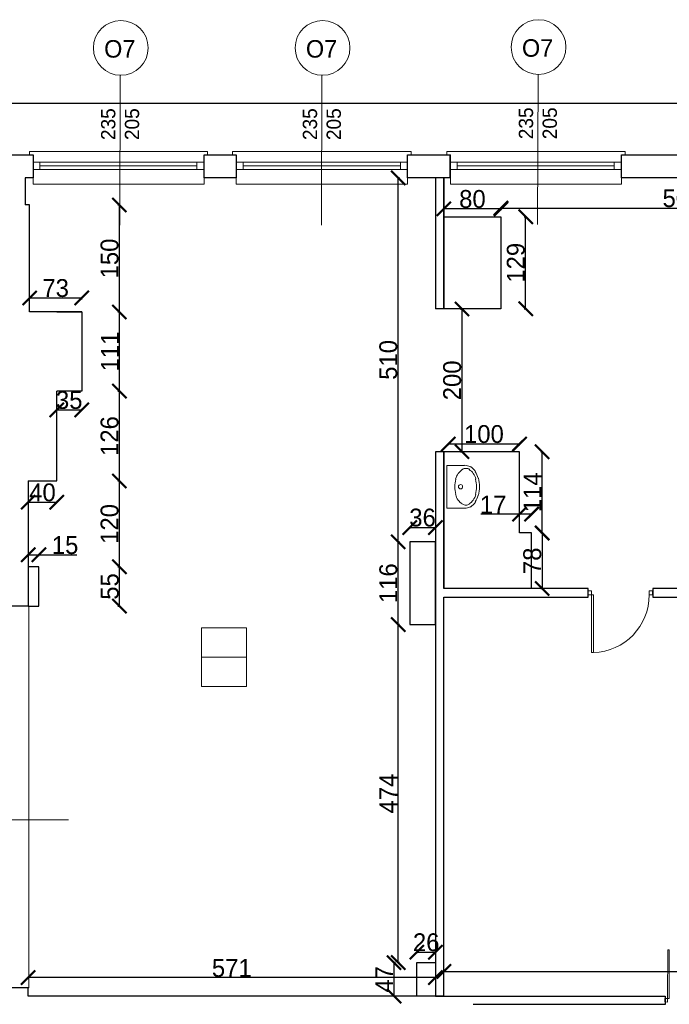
# Model space of a CAD drawing. Header units: centimetres. Extents: x -17621 to 77377, y -18613 to 66.
# Tile 138 of 173: x 43630 to 44540, y -16355 to -14974. Entities that reach past the tile are written whole.
import ezdxf

# ---------------------------------------------------------------- set-up
doc = ezdxf.new("R2010")
doc.units = ezdxf.units.CM
doc.layers.add('0-wymiarowanie rys.CAD', color=5, linetype='Continuous', lineweight=0, true_color=0x0000ff)
for name, color, linetype, lineweight in [('a_drzwi i okna', 2, 'Continuous', 0), ('a_inwentaryzacja', 141, 'Continuous', 0), ('a_wymiarowanie', 211, 'Continuous', 0), ('drzwi', 2, 'Continuous', 0), ('pomieszczenia', 191, 'Continuous', 5)]:
    doc.layers.add(name, color=color, linetype=linetype, lineweight=lineweight)
for name, color, linetype in [('PDF4_A220 ŚCIANY WEWNĘTRZNE', 7, 'Continuous'), ('PDF4_A310 STOLARKA ZEWNĘTRZNA', 7, 'Continuous'), ('PDF4_A720 MEBLE', 7, 'Continuous')]:
    doc.layers.add(name, color=color, linetype=linetype)
doc.styles.add('PDF Century Gothic', font='GOTHIC.TTF')
doc.dimstyles.new('ISO-25', dxfattribs={"dimtxt": 25, "dimasz": 20, "dimexe": 0.6, "dimexo": 0.375, "dimtad": 1, "dimdec": 0, "dimtxsty": 'PDF Century Gothic', "dimblk": 'ARCHTICK', "dimcen": 2.5, "dimadec": 1, "dimazin": 0, "dimtfac": 1, "dimtdec": 0, "dimtmove": 0, "dimatfit": 3, "dimldrblk": 'ARCHTICK', "dimfxl": 2, "dimfxlon": 1, "dimarcsym": 0})

# ---------------------------------------------------------------- blocks, each defined once
blk = doc.blocks.new('_ArchTick')
at = {"color": 0, "linetype": 'ByBlock', "const_width": 0.15}
blk.add_lwpolyline([(-0.5, -0.5), (0.5, 0.5)], dxfattribs=at)
blk = doc.blocks.new('*D928')
at = {"layer": 'a_wymiarowanie', "color": 0, "linetype": 'Continuous', "lineweight": -2, "transparency": 16777216}
for p, q in [((43642.1, -16319.4), (43642.1, -16316.8)), ((44212.8, -16317.4), (43642.1, -16317.4)), ((44212.8, -16319.4), (44212.8, -16316.8))]:
    blk.add_line(p, q, dxfattribs=at)
at = {"layer": 'Defpoints', "color": 0, "linetype": 'Continuous', "transparency": 16777216}
for p in [(43642.1, -16317.4), (43642.1, -16343.4), (44212.8, -16343.4)]:
    blk.add_point(p, dxfattribs=at)
at = {"layer": 'a_wymiarowanie', "color": 0, "linetype": 'Continuous', "lineweight": -2, "transparency": 16777216, "xscale": 20, "yscale": 20, "zscale": 20, "rotation": 180}
blk.add_blockref('_ArchTick', (43642.1, -16317.4), dxfattribs=at)
at = {"layer": 'a_wymiarowanie', "color": 0, "linetype": 'Continuous', "lineweight": -2, "transparency": 16777216, "xscale": 20, "yscale": 20, "zscale": 20}
blk.add_blockref('_ArchTick', (44212.8, -16317.4), dxfattribs=at)
at = {"layer": 'a_wymiarowanie', "color": 0, "linetype": 'Continuous', "lineweight": 0, "transparency": 16777216, "insert": (43927.4, -16304), "char_height": 25, "attachment_point": 5, "style": 'PDF Century Gothic'}
blk.add_mtext('571', dxfattribs=at)
blk = doc.blocks.new('*D929')
at = {"layer": 'a_wymiarowanie', "color": 0, "linetype": 'Continuous', "lineweight": -2, "transparency": 16777216}
for p, q in [((44156.7, -16296.4), (44154.1, -16296.4)), ((44154.7, -16343.4), (44154.7, -16296.4)), ((44156.7, -16343.4), (44154.1, -16343.4))]:
    blk.add_line(p, q, dxfattribs=at)
at = {"layer": 'Defpoints', "color": 0, "linetype": 'Continuous', "transparency": 16777216}
for p in [(44154.7, -16296.4), (44186.8, -16296.4), (44186.8, -16343.4)]:
    blk.add_point(p, dxfattribs=at)
at = {"layer": 'a_wymiarowanie', "color": 0, "linetype": 'Continuous', "lineweight": -2, "transparency": 16777216, "xscale": 20, "yscale": 20, "zscale": 20}
for p, rotation in [((44154.7, -16296.4), 90), ((44154.7, -16343.4), 270)]:
    blk.add_blockref('_ArchTick', p, dxfattribs=dict(at, rotation=rotation))
at = {"layer": 'a_wymiarowanie', "color": 0, "linetype": 'Continuous', "lineweight": 0, "transparency": 16777216, "insert": (44140.9, -16319.9), "char_height": 25, "attachment_point": 5, "rotation": 90, "style": 'PDF Century Gothic'}
blk.add_mtext('47', dxfattribs=at)
blk = doc.blocks.new('*D930')
at = {"layer": 'a_wymiarowanie', "color": 0, "linetype": 'Continuous', "lineweight": -2, "transparency": 16777216}
for p, q in [((44162.6, -15822.4), (44160, -15822.4)), ((44160.6, -16296.4), (44160.6, -15822.4)), ((44162.6, -16296.4), (44160, -16296.4))]:
    blk.add_line(p, q, dxfattribs=at)
at = {"layer": 'Defpoints', "color": 0, "linetype": 'Continuous', "transparency": 16777216}
for p in [(44160.6, -15822.4), (44176.7, -15822.4), (44186.8, -16296.4)]:
    blk.add_point(p, dxfattribs=at)
at = {"layer": 'a_wymiarowanie', "color": 0, "linetype": 'Continuous', "lineweight": -2, "transparency": 16777216, "xscale": 20, "yscale": 20, "zscale": 20}
for p, rotation in [((44160.6, -15822.4), 90), ((44160.6, -16296.4), 270)]:
    blk.add_blockref('_ArchTick', p, dxfattribs=dict(at, rotation=rotation))
at = {"layer": 'a_wymiarowanie', "color": 0, "linetype": 'Continuous', "lineweight": 0, "transparency": 16777216, "insert": (44146.8, -16059.4), "char_height": 25, "attachment_point": 5, "rotation": 90, "style": 'PDF Century Gothic'}
blk.add_mtext('474', dxfattribs=at)
blk = doc.blocks.new('*D931')
at = {"layer": 'a_wymiarowanie', "color": 0, "linetype": 'Continuous', "lineweight": -2, "transparency": 16777216}
for p, q in [((44162.6, -15706.4), (44160, -15706.4)), ((44160.6, -15822.4), (44160.6, -15706.4)), ((44162.6, -15822.4), (44160, -15822.4))]:
    blk.add_line(p, q, dxfattribs=at)
at = {"layer": 'Defpoints', "color": 0, "linetype": 'Continuous', "transparency": 16777216}
for p in [(44160.6, -15706.4), (44176.7, -15706.4), (44176.7, -15822.4)]:
    blk.add_point(p, dxfattribs=at)
at = {"layer": 'a_wymiarowanie', "color": 0, "linetype": 'Continuous', "lineweight": -2, "transparency": 16777216, "xscale": 20, "yscale": 20, "zscale": 20}
for p, rotation in [((44160.6, -15706.4), 90), ((44160.6, -15822.4), 270)]:
    blk.add_blockref('_ArchTick', p, dxfattribs=dict(at, rotation=rotation))
at = {"layer": 'a_wymiarowanie', "color": 0, "linetype": 'Continuous', "lineweight": 0, "transparency": 16777216, "insert": (44146.8, -15764.4), "char_height": 25, "attachment_point": 5, "rotation": 90, "style": 'PDF Century Gothic'}
blk.add_mtext('116', dxfattribs=at)
blk = doc.blocks.new('*D932')
at = {"layer": 'a_wymiarowanie', "color": 0, "linetype": 'Continuous', "lineweight": -2, "transparency": 16777216}
for p, q in [((44162.6, -15196.2), (44160, -15196.2)), ((44160.6, -15706.4), (44160.6, -15196.2)), ((44162.6, -15706.4), (44160, -15706.4))]:
    blk.add_line(p, q, dxfattribs=at)
at = {"layer": 'Defpoints', "color": 0, "linetype": 'Continuous', "transparency": 16777216}
for p in [(44160.6, -15196.2), (44183.3, -15196.2), (44176.7, -15706.4)]:
    blk.add_point(p, dxfattribs=at)
at = {"layer": 'a_wymiarowanie', "color": 0, "linetype": 'Continuous', "lineweight": -2, "transparency": 16777216, "xscale": 20, "yscale": 20, "zscale": 20}
for p, rotation in [((44160.6, -15196.2), 90), ((44160.6, -15706.4), 270)]:
    blk.add_blockref('_ArchTick', p, dxfattribs=dict(at, rotation=rotation))
at = {"layer": 'a_wymiarowanie', "color": 0, "linetype": 'Continuous', "lineweight": 0, "transparency": 16777216, "insert": (44146.8, -15451.3), "char_height": 25, "attachment_point": 5, "rotation": 90, "style": 'PDF Century Gothic'}
blk.add_mtext('510', dxfattribs=at)
blk = doc.blocks.new('*D933')
at = {"layer": 'a_wymiarowanie', "color": 0, "linetype": 'Continuous', "lineweight": -2, "transparency": 16777216}
for p, q in [((43767.9, -15741.5), (43770.5, -15741.5)), ((43769.9, -15796.5), (43769.9, -15741.5)), ((43767.9, -15796.5), (43770.5, -15796.5))]:
    blk.add_line(p, q, dxfattribs=at)
at = {"layer": 'Defpoints', "color": 0, "linetype": 'Continuous', "transparency": 16777216}
for p in [(43657.1, -15741.5), (43769.9, -15741.5), (43657.1, -15796.5)]:
    blk.add_point(p, dxfattribs=at)
at = {"layer": 'a_wymiarowanie', "color": 0, "linetype": 'Continuous', "lineweight": -2, "transparency": 16777216, "xscale": 20, "yscale": 20, "zscale": 20}
for p, rotation in [((43769.9, -15741.5), 90), ((43769.9, -15796.5), 270)]:
    blk.add_blockref('_ArchTick', p, dxfattribs=dict(at, rotation=rotation))
at = {"layer": 'a_wymiarowanie', "color": 0, "linetype": 'Continuous', "lineweight": 0, "transparency": 16777216, "insert": (43756.5, -15769), "char_height": 25, "attachment_point": 5, "rotation": 90, "style": 'PDF Century Gothic'}
blk.add_mtext('55', dxfattribs=at)
blk = doc.blocks.new('*D934')
at = {"layer": 'a_wymiarowanie', "color": 0, "linetype": 'Continuous', "lineweight": -2, "transparency": 16777216}
for p, q in [((43767.9, -15621.1), (43770.5, -15621.1)), ((43769.9, -15741.5), (43769.9, -15621.1)), ((43767.9, -15741.5), (43770.5, -15741.5))]:
    blk.add_line(p, q, dxfattribs=at)
at = {"layer": 'Defpoints', "color": 0, "linetype": 'Continuous', "transparency": 16777216}
for p in [(43642.1, -15621.1), (43769.9, -15621.1), (43657.1, -15741.5)]:
    blk.add_point(p, dxfattribs=at)
at = {"layer": 'a_wymiarowanie', "color": 0, "linetype": 'Continuous', "lineweight": -2, "transparency": 16777216, "xscale": 20, "yscale": 20, "zscale": 20}
for p, rotation in [((43769.9, -15621.1), 90), ((43769.9, -15741.5), 270)]:
    blk.add_blockref('_ArchTick', p, dxfattribs=dict(at, rotation=rotation))
at = {"layer": 'a_wymiarowanie', "color": 0, "linetype": 'Continuous', "lineweight": 0, "transparency": 16777216, "insert": (43756.2, -15681.3), "char_height": 25, "attachment_point": 5, "rotation": 90, "style": 'PDF Century Gothic'}
blk.add_mtext('120', dxfattribs=at)
blk = doc.blocks.new('*D935')
at = {"layer": 'a_wymiarowanie', "color": 0, "linetype": 'Continuous', "lineweight": -2, "transparency": 16777216}
for p, q in [((43767.9, -15495.1), (43770.5, -15495.1)), ((43769.9, -15621.1), (43769.9, -15495.1)), ((43767.9, -15621.1), (43770.5, -15621.1))]:
    blk.add_line(p, q, dxfattribs=at)
at = {"layer": 'Defpoints', "color": 0, "linetype": 'Continuous', "transparency": 16777216}
for p in [(43682.1, -15495.1), (43769.9, -15495.1), (43642.1, -15621.1)]:
    blk.add_point(p, dxfattribs=at)
at = {"layer": 'a_wymiarowanie', "color": 0, "linetype": 'Continuous', "lineweight": -2, "transparency": 16777216, "xscale": 20, "yscale": 20, "zscale": 20}
for p, rotation in [((43769.9, -15495.1), 90), ((43769.9, -15621.1), 270)]:
    blk.add_blockref('_ArchTick', p, dxfattribs=dict(at, rotation=rotation))
at = {"layer": 'a_wymiarowanie', "color": 0, "linetype": 'Continuous', "lineweight": 0, "transparency": 16777216, "insert": (43756.2, -15558.1), "char_height": 25, "attachment_point": 5, "rotation": 90, "style": 'PDF Century Gothic'}
blk.add_mtext('126', dxfattribs=at)
blk = doc.blocks.new('*D936')
at = {"layer": 'a_wymiarowanie', "color": 0, "linetype": 'Continuous', "lineweight": -2, "transparency": 16777216}
for p, q in [((43767.9, -15384.1), (43770.5, -15384.1)), ((43769.9, -15495.1), (43769.9, -15384.1)), ((43767.9, -15495.1), (43770.5, -15495.1))]:
    blk.add_line(p, q, dxfattribs=at)
at = {"layer": 'Defpoints', "color": 0, "linetype": 'Continuous', "transparency": 16777216}
for p in [(43717.1, -15384.1), (43769.9, -15384.1), (43682.1, -15495.1)]:
    blk.add_point(p, dxfattribs=at)
at = {"layer": 'a_wymiarowanie', "color": 0, "linetype": 'Continuous', "lineweight": -2, "transparency": 16777216, "xscale": 20, "yscale": 20, "zscale": 20}
for p, rotation in [((43769.9, -15384.1), 90), ((43769.9, -15495.1), 270)]:
    blk.add_blockref('_ArchTick', p, dxfattribs=dict(at, rotation=rotation))
at = {"layer": 'a_wymiarowanie', "color": 0, "linetype": 'Continuous', "lineweight": 0, "transparency": 16777216, "insert": (43756.8, -15439.6), "char_height": 25, "attachment_point": 5, "rotation": 90, "style": 'PDF Century Gothic'}
blk.add_mtext('111', dxfattribs=at)
blk = doc.blocks.new('*D937')
at = {"layer": 'a_wymiarowanie', "color": 0, "linetype": 'Continuous', "lineweight": -2, "transparency": 16777216}
for p, q in [((43767.9, -15234.1), (43770.5, -15234.1)), ((43769.9, -15384.1), (43769.9, -15234.1)), ((43767.9, -15384.1), (43770.5, -15384.1))]:
    blk.add_line(p, q, dxfattribs=at)
at = {"layer": 'Defpoints', "color": 0, "linetype": 'Continuous', "transparency": 16777216}
for p in [(43644.1, -15234.1), (43769.9, -15234.1), (43717.1, -15384.1)]:
    blk.add_point(p, dxfattribs=at)
at = {"layer": 'a_wymiarowanie', "color": 0, "linetype": 'Continuous', "lineweight": -2, "transparency": 16777216, "xscale": 20, "yscale": 20, "zscale": 20}
for p, rotation in [((43769.9, -15234.1), 90), ((43769.9, -15384.1), 270)]:
    blk.add_blockref('_ArchTick', p, dxfattribs=dict(at, rotation=rotation))
at = {"layer": 'a_wymiarowanie', "color": 0, "linetype": 'Continuous', "lineweight": 0, "transparency": 16777216, "insert": (43756.2, -15309.1), "char_height": 25, "attachment_point": 5, "rotation": 90, "style": 'PDF Century Gothic'}
blk.add_mtext('150', dxfattribs=at)
blk = doc.blocks.new('*D938')
at = {"layer": 'a_wymiarowanie', "color": 0, "linetype": 'Continuous', "lineweight": -2, "transparency": 16777216}
for p, q in [((43642.1, -15726.5), (43642.1, -15723.9)), ((43657.1, -15726.5), (43657.1, -15723.9)), ((43642.1, -15724.5), (43657.1, -15724.5)), ((43657.1, -15724.5), (43710.4, -15724.5))]:
    blk.add_line(p, q, dxfattribs=at)
at = {"layer": 'Defpoints', "color": 0, "linetype": 'Continuous', "transparency": 16777216}
for p in [(43657.1, -15724.5), (43642.1, -15741.5), (43657.1, -15741.5)]:
    blk.add_point(p, dxfattribs=at)
at = {"layer": 'a_wymiarowanie', "color": 0, "linetype": 'Continuous', "lineweight": -2, "transparency": 16777216, "xscale": 20, "yscale": 20, "zscale": 20, "rotation": 180}
blk.add_blockref('_ArchTick', (43642.1, -15724.5), dxfattribs=at)
at = {"layer": 'a_wymiarowanie', "color": 0, "linetype": 'Continuous', "lineweight": -2, "transparency": 16777216, "xscale": 20, "yscale": 20, "zscale": 20}
blk.add_blockref('_ArchTick', (43657.1, -15724.5), dxfattribs=at)
at = {"layer": 'a_wymiarowanie', "color": 0, "linetype": 'Continuous', "lineweight": 0, "transparency": 16777216, "insert": (43693.8, -15711.1), "char_height": 25, "attachment_point": 5, "style": 'PDF Century Gothic'}
blk.add_mtext('15', dxfattribs=at)
blk = doc.blocks.new('*D939')
at = {"layer": 'a_wymiarowanie', "color": 0, "linetype": 'Continuous', "lineweight": -2, "transparency": 16777216}
for p, q in [((43642.1, -15648.9), (43642.1, -15651.5)), ((43642.1, -15650.9), (43682.1, -15650.9)), ((43682.1, -15648.9), (43682.1, -15651.5))]:
    blk.add_line(p, q, dxfattribs=at)
at = {"layer": 'Defpoints', "color": 0, "linetype": 'Continuous', "transparency": 16777216}
for p in [(43642.1, -15621.1), (43682.1, -15621.1), (43682.1, -15650.9)]:
    blk.add_point(p, dxfattribs=at)
at = {"layer": 'a_wymiarowanie', "color": 0, "linetype": 'Continuous', "lineweight": -2, "transparency": 16777216, "xscale": 20, "yscale": 20, "zscale": 20, "rotation": 180}
blk.add_blockref('_ArchTick', (43642.1, -15650.9), dxfattribs=at)
at = {"layer": 'a_wymiarowanie', "color": 0, "linetype": 'Continuous', "lineweight": -2, "transparency": 16777216, "xscale": 20, "yscale": 20, "zscale": 20}
blk.add_blockref('_ArchTick', (43682.1, -15650.9), dxfattribs=at)
at = {"layer": 'a_wymiarowanie', "color": 0, "linetype": 'Continuous', "lineweight": 0, "transparency": 16777216, "insert": (43662.1, -15637.2), "char_height": 25, "attachment_point": 5, "style": 'PDF Century Gothic'}
blk.add_mtext('40', dxfattribs=at)
blk = doc.blocks.new('*D940')
at = {"layer": 'a_wymiarowanie', "color": 0, "linetype": 'Continuous', "lineweight": -2, "transparency": 16777216}
for p, q in [((43682.1, -15519.5), (43682.1, -15522.1)), ((43682.1, -15521.5), (43717.1, -15521.5)), ((43717.1, -15519.5), (43717.1, -15522.1))]:
    blk.add_line(p, q, dxfattribs=at)
at = {"layer": 'Defpoints', "color": 0, "linetype": 'Continuous', "transparency": 16777216}
for p in [(43682.1, -15495.1), (43717.1, -15495.1), (43717.1, -15521.5)]:
    blk.add_point(p, dxfattribs=at)
at = {"layer": 'a_wymiarowanie', "color": 0, "linetype": 'Continuous', "lineweight": -2, "transparency": 16777216, "xscale": 20, "yscale": 20, "zscale": 20, "rotation": 180}
blk.add_blockref('_ArchTick', (43682.1, -15521.5), dxfattribs=at)
at = {"layer": 'a_wymiarowanie', "color": 0, "linetype": 'Continuous', "lineweight": -2, "transparency": 16777216, "xscale": 20, "yscale": 20, "zscale": 20}
blk.add_blockref('_ArchTick', (43717.1, -15521.5), dxfattribs=at)
at = {"layer": 'a_wymiarowanie', "color": 0, "linetype": 'Continuous', "lineweight": 0, "transparency": 16777216, "insert": (43699.6, -15507.7), "char_height": 25, "attachment_point": 5, "style": 'PDF Century Gothic'}
blk.add_mtext('35', dxfattribs=at)
blk = doc.blocks.new('*D941')
at = {"layer": 'a_wymiarowanie', "color": 0, "linetype": 'Continuous', "lineweight": -2, "transparency": 16777216}
for p, q in [((43644.1, -15366.4), (43644.1, -15363.8)), ((43644.1, -15364.4), (43717.1, -15364.4)), ((43717.1, -15366.4), (43717.1, -15363.8))]:
    blk.add_line(p, q, dxfattribs=at)
at = {"layer": 'Defpoints', "color": 0, "linetype": 'Continuous', "transparency": 16777216}
for p in [(43717.1, -15364.4), (43644.1, -15384.1), (43717.1, -15384.1)]:
    blk.add_point(p, dxfattribs=at)
at = {"layer": 'a_wymiarowanie', "color": 0, "linetype": 'Continuous', "lineweight": -2, "transparency": 16777216, "xscale": 20, "yscale": 20, "zscale": 20, "rotation": 180}
blk.add_blockref('_ArchTick', (43644.1, -15364.4), dxfattribs=at)
at = {"layer": 'a_wymiarowanie', "color": 0, "linetype": 'Continuous', "lineweight": -2, "transparency": 16777216, "xscale": 20, "yscale": 20, "zscale": 20}
blk.add_blockref('_ArchTick', (43717.1, -15364.4), dxfattribs=at)
at = {"layer": 'a_wymiarowanie', "color": 0, "linetype": 'Continuous', "lineweight": 0, "transparency": 16777216, "insert": (43680.6, -15350.7), "char_height": 25, "attachment_point": 5, "style": 'PDF Century Gothic'}
blk.add_mtext('73', dxfattribs=at)
blk = doc.blocks.new('*D942')
at = {"layer": 'a_wymiarowanie', "color": 0, "linetype": 'Continuous', "lineweight": -2, "transparency": 16777216}
for p, q in [((44176.7, -15688.3), (44176.7, -15685.7)), ((44176.7, -15686.3), (44212.7, -15686.3)), ((44212.7, -15688.3), (44212.7, -15685.7))]:
    blk.add_line(p, q, dxfattribs=at)
at = {"layer": 'Defpoints', "color": 0, "linetype": 'Continuous', "transparency": 16777216}
for p in [(44212.7, -15686.3), (44176.7, -15706.4), (44212.7, -15706.4)]:
    blk.add_point(p, dxfattribs=at)
at = {"layer": 'a_wymiarowanie', "color": 0, "linetype": 'Continuous', "lineweight": -2, "transparency": 16777216, "xscale": 20, "yscale": 20, "zscale": 20, "rotation": 180}
blk.add_blockref('_ArchTick', (44176.7, -15686.3), dxfattribs=at)
at = {"layer": 'a_wymiarowanie', "color": 0, "linetype": 'Continuous', "lineweight": -2, "transparency": 16777216, "xscale": 20, "yscale": 20, "zscale": 20}
blk.add_blockref('_ArchTick', (44212.7, -15686.3), dxfattribs=at)
at = {"layer": 'a_wymiarowanie', "color": 0, "linetype": 'Continuous', "lineweight": 0, "transparency": 16777216, "insert": (44194.7, -15672.5), "char_height": 25, "attachment_point": 5, "style": 'PDF Century Gothic'}
blk.add_mtext('36', dxfattribs=at)
blk = doc.blocks.new('*D943')
at = {"layer": 'a_wymiarowanie', "color": 0, "linetype": 'Continuous', "lineweight": -2, "transparency": 16777216}
for p, q in [((44186.8, -16283.8), (44186.8, -16281.2)), ((44186.8, -16281.8), (44212.8, -16281.8)), ((44212.8, -16283.8), (44212.8, -16281.2))]:
    blk.add_line(p, q, dxfattribs=at)
at = {"layer": 'Defpoints', "color": 0, "linetype": 'Continuous', "transparency": 16777216}
for p in [(44212.8, -16281.8), (44186.8, -16296.4), (44212.8, -16296.4)]:
    blk.add_point(p, dxfattribs=at)
at = {"layer": 'a_wymiarowanie', "color": 0, "linetype": 'Continuous', "lineweight": -2, "transparency": 16777216, "xscale": 20, "yscale": 20, "zscale": 20, "rotation": 180}
blk.add_blockref('_ArchTick', (44186.8, -16281.8), dxfattribs=at)
at = {"layer": 'a_wymiarowanie', "color": 0, "linetype": 'Continuous', "lineweight": -2, "transparency": 16777216, "xscale": 20, "yscale": 20, "zscale": 20}
blk.add_blockref('_ArchTick', (44212.8, -16281.8), dxfattribs=at)
at = {"layer": 'a_wymiarowanie', "color": 0, "linetype": 'Continuous', "lineweight": 0, "transparency": 16777216, "insert": (44199.8, -16268), "char_height": 25, "attachment_point": 5, "style": 'PDF Century Gothic'}
blk.add_mtext('26', dxfattribs=at)
blk = doc.blocks.new('*D944')
at = {"layer": 'a_wymiarowanie', "color": 0, "linetype": 'Continuous', "lineweight": -2, "transparency": 16777216}
for p, q in [((44230.7, -15571.2), (44230.7, -15568.6)), ((44230.7, -15569.2), (44330.6, -15569.2)), ((44330.6, -15571.2), (44330.6, -15568.6))]:
    blk.add_line(p, q, dxfattribs=at)
at = {"layer": 'Defpoints', "color": 0, "linetype": 'Continuous', "transparency": 16777216}
for p in [(44330.6, -15569.2), (44230.7, -15580), (44330.6, -15580)]:
    blk.add_point(p, dxfattribs=at)
at = {"layer": 'a_wymiarowanie', "color": 0, "linetype": 'Continuous', "lineweight": -2, "transparency": 16777216, "xscale": 20, "yscale": 20, "zscale": 20, "rotation": 180}
blk.add_blockref('_ArchTick', (44230.7, -15569.2), dxfattribs=at)
at = {"layer": 'a_wymiarowanie', "color": 0, "linetype": 'Continuous', "lineweight": -2, "transparency": 16777216, "xscale": 20, "yscale": 20, "zscale": 20}
blk.add_blockref('_ArchTick', (44330.6, -15569.2), dxfattribs=at)
at = {"layer": 'a_wymiarowanie', "color": 0, "linetype": 'Continuous', "lineweight": 0, "transparency": 16777216, "insert": (44280.7, -15555.4), "char_height": 25, "attachment_point": 5, "style": 'PDF Century Gothic'}
blk.add_mtext('100', dxfattribs=at)
blk = doc.blocks.new('*D945')
at = {"layer": 'a_wymiarowanie', "color": 0, "linetype": 'Continuous', "lineweight": -2, "transparency": 16777216}
for p, q in [((44360.3, -15580), (44362.9, -15580)), ((44362.3, -15694), (44362.3, -15580)), ((44360.3, -15694), (44362.9, -15694))]:
    blk.add_line(p, q, dxfattribs=at)
at = {"layer": 'Defpoints', "color": 0, "linetype": 'Continuous', "transparency": 16777216}
for p in [(44330.6, -15580), (44362.3, -15580), (44330.6, -15694)]:
    blk.add_point(p, dxfattribs=at)
at = {"layer": 'a_wymiarowanie', "color": 0, "linetype": 'Continuous', "lineweight": -2, "transparency": 16777216, "xscale": 20, "yscale": 20, "zscale": 20}
for p, rotation in [((44362.3, -15580), 90), ((44362.3, -15694), 270)]:
    blk.add_blockref('_ArchTick', p, dxfattribs=dict(at, rotation=rotation))
at = {"layer": 'a_wymiarowanie', "color": 0, "linetype": 'Continuous', "lineweight": 0, "transparency": 16777216, "insert": (44348.8, -15637), "char_height": 25, "attachment_point": 5, "rotation": 90, "style": 'PDF Century Gothic'}
blk.add_mtext('114', dxfattribs=at)
blk = doc.blocks.new('*D946')
at = {"layer": 'a_wymiarowanie', "color": 0, "linetype": 'Continuous', "lineweight": -2, "transparency": 16777216}
for p, q in [((44330.6, -15667.6), (44276.6, -15667.6)), ((44330.6, -15669.6), (44330.6, -15667)), ((44347.6, -15667.6), (44330.6, -15667.6)), ((44347.6, -15669.6), (44347.6, -15667))]:
    blk.add_line(p, q, dxfattribs=at)
at = {"layer": 'Defpoints', "color": 0, "linetype": 'Continuous', "transparency": 16777216}
for p in [(44347.6, -15667.6), (44330.6, -15694), (44347.6, -15694)]:
    blk.add_point(p, dxfattribs=at)
at = {"layer": 'a_wymiarowanie', "color": 0, "linetype": 'Continuous', "lineweight": -2, "transparency": 16777216, "xscale": 20, "yscale": 20, "zscale": 20, "rotation": 180}
blk.add_blockref('_ArchTick', (44330.6, -15667.6), dxfattribs=at)
at = {"layer": 'a_wymiarowanie', "color": 0, "linetype": 'Continuous', "lineweight": -2, "transparency": 16777216, "xscale": 20, "yscale": 20, "zscale": 20}
blk.add_blockref('_ArchTick', (44347.6, -15667.6), dxfattribs=at)
at = {"layer": 'a_wymiarowanie', "color": 0, "linetype": 'Continuous', "lineweight": 0, "transparency": 16777216, "insert": (44293.6, -15654.2), "char_height": 25, "attachment_point": 5, "style": 'PDF Century Gothic'}
blk.add_mtext('17', dxfattribs=at)
blk = doc.blocks.new('*D947')
at = {"layer": 'a_wymiarowanie', "color": 0, "linetype": 'Continuous', "lineweight": -2, "transparency": 16777216}
for p, q in [((44248, -15380), (44250.6, -15380)), ((44250, -15580), (44250, -15380)), ((44248, -15580), (44250.6, -15580))]:
    blk.add_line(p, q, dxfattribs=at)
at = {"layer": 'Defpoints', "color": 0, "linetype": 'Continuous', "transparency": 16777216}
for p in [(44230.6, -15380), (44250, -15380), (44230.6, -15580)]:
    blk.add_point(p, dxfattribs=at)
at = {"layer": 'a_wymiarowanie', "color": 0, "linetype": 'Continuous', "lineweight": -2, "transparency": 16777216, "xscale": 20, "yscale": 20, "zscale": 20}
for p, rotation in [((44250, -15380), 90), ((44250, -15580), 270)]:
    blk.add_blockref('_ArchTick', p, dxfattribs=dict(at, rotation=rotation))
at = {"layer": 'a_wymiarowanie', "color": 0, "linetype": 'Continuous', "lineweight": 0, "transparency": 16777216, "insert": (44236.3, -15480), "char_height": 25, "attachment_point": 5, "rotation": 90, "style": 'PDF Century Gothic'}
blk.add_mtext('200', dxfattribs=at)
blk = doc.blocks.new('*D948')
at = {"layer": 'a_wymiarowanie', "color": 0, "linetype": 'Continuous', "lineweight": -2, "transparency": 16777216}
for p, q in [((44360.3, -15694), (44362.9, -15694)), ((44362.3, -15694), (44362.3, -15771.9)), ((44360.3, -15771.9), (44362.9, -15771.9))]:
    blk.add_line(p, q, dxfattribs=at)
at = {"layer": 'Defpoints', "color": 0, "linetype": 'Continuous', "transparency": 16777216}
for p in [(44347.6, -15694), (44347.6, -15771.9), (44362.3, -15771.9)]:
    blk.add_point(p, dxfattribs=at)
at = {"layer": 'a_wymiarowanie', "color": 0, "linetype": 'Continuous', "lineweight": -2, "transparency": 16777216, "xscale": 20, "yscale": 20, "zscale": 20}
for p, rotation in [((44362.3, -15694), 90), ((44362.3, -15771.9), 270)]:
    blk.add_blockref('_ArchTick', p, dxfattribs=dict(at, rotation=rotation))
at = {"layer": 'a_wymiarowanie', "color": 0, "linetype": 'Continuous', "lineweight": 0, "transparency": 16777216, "insert": (44348.5, -15733), "char_height": 25, "attachment_point": 5, "rotation": 90, "style": 'PDF Century Gothic'}
blk.add_mtext('78', dxfattribs=at)
blk = doc.blocks.new('*D949')
at = {"layer": 'a_wymiarowanie', "color": 0, "linetype": 'Continuous', "lineweight": -2, "transparency": 16777216}
for p, q in [((44337.2, -15250.6), (44339.8, -15250.6)), ((44339.2, -15379.6), (44339.2, -15250.6)), ((44337.2, -15379.6), (44339.8, -15379.6))]:
    blk.add_line(p, q, dxfattribs=at)
at = {"layer": 'Defpoints', "color": 0, "linetype": 'Continuous', "transparency": 16777216}
for p in [(44304.6, -15250.6), (44339.2, -15250.6), (44304.6, -15379.6)]:
    blk.add_point(p, dxfattribs=at)
at = {"layer": 'a_wymiarowanie', "color": 0, "linetype": 'Continuous', "lineweight": -2, "transparency": 16777216, "xscale": 20, "yscale": 20, "zscale": 20}
for p, rotation in [((44339.2, -15250.6), 90), ((44339.2, -15379.6), 270)]:
    blk.add_blockref('_ArchTick', p, dxfattribs=dict(at, rotation=rotation))
at = {"layer": 'a_wymiarowanie', "color": 0, "linetype": 'Continuous', "lineweight": 0, "transparency": 16777216, "insert": (44325.5, -15315.1), "char_height": 25, "attachment_point": 5, "rotation": 90, "style": 'PDF Century Gothic'}
blk.add_mtext('129', dxfattribs=at)
blk = doc.blocks.new('*D950')
at = {"layer": 'a_wymiarowanie', "color": 0, "linetype": 'Continuous', "lineweight": -2, "transparency": 16777216}
for p, q in [((44224.6, -15241.6), (44224.6, -15239)), ((44304.6, -15239.6), (44224.6, -15239.6)), ((44304.6, -15241.6), (44304.6, -15239))]:
    blk.add_line(p, q, dxfattribs=at)
at = {"layer": 'Defpoints', "color": 0, "linetype": 'Continuous', "transparency": 16777216}
for p in [(44224.6, -15239.6), (44224.6, -15250.6), (44304.6, -15250.6)]:
    blk.add_point(p, dxfattribs=at)
at = {"layer": 'a_wymiarowanie', "color": 0, "linetype": 'Continuous', "lineweight": -2, "transparency": 16777216, "xscale": 20, "yscale": 20, "zscale": 20, "rotation": 180}
blk.add_blockref('_ArchTick', (44224.6, -15239.6), dxfattribs=at)
at = {"layer": 'a_wymiarowanie', "color": 0, "linetype": 'Continuous', "lineweight": -2, "transparency": 16777216, "xscale": 20, "yscale": 20, "zscale": 20}
blk.add_blockref('_ArchTick', (44304.6, -15239.6), dxfattribs=at)
at = {"layer": 'a_wymiarowanie', "color": 0, "linetype": 'Continuous', "lineweight": 0, "transparency": 16777216, "insert": (44264.6, -15225.8), "char_height": 25, "attachment_point": 5, "style": 'PDF Century Gothic'}
blk.add_mtext('80', dxfattribs=at)
blk = doc.blocks.new('*D951')
at = {"layer": 'a_wymiarowanie', "color": 0, "linetype": 'Continuous', "lineweight": -2, "transparency": 16777216}
for p, q in [((44304.6, -15240.4), (44304.6, -15237.8)), ((44304.6, -15238.4), (44813.2, -15238.4)), ((44813.2, -15240.4), (44813.2, -15237.8))]:
    blk.add_line(p, q, dxfattribs=at)
at = {"layer": 'Defpoints', "color": 0, "linetype": 'Continuous', "transparency": 16777216}
for p in [(44813.2, -15238.4), (44304.6, -15379.6), (44813.2, -15379.6)]:
    blk.add_point(p, dxfattribs=at)
at = {"layer": 'a_wymiarowanie', "color": 0, "linetype": 'Continuous', "lineweight": -2, "transparency": 16777216, "xscale": 20, "yscale": 20, "zscale": 20, "rotation": 180}
blk.add_blockref('_ArchTick', (44304.6, -15238.4), dxfattribs=at)
at = {"layer": 'a_wymiarowanie', "color": 0, "linetype": 'Continuous', "lineweight": -2, "transparency": 16777216, "xscale": 20, "yscale": 20, "zscale": 20}
blk.add_blockref('_ArchTick', (44813.2, -15238.4), dxfattribs=at)
at = {"layer": 'a_wymiarowanie', "color": 0, "linetype": 'Continuous', "lineweight": 0, "transparency": 16777216, "insert": (44558.9, -15224.7), "char_height": 25, "attachment_point": 5, "style": 'PDF Century Gothic'}
blk.add_mtext('509', dxfattribs=at)
blk = doc.blocks.new('*D959')
at = {"layer": 'a_wymiarowanie', "color": 0, "linetype": 'Continuous', "lineweight": -2, "transparency": 16777216}
for p, q in [((44224.7, -16310.8), (44224.7, -16308.2)), ((44224.7, -16308.8), (45956.7, -16308.8)), ((45956.7, -16310.8), (45956.7, -16308.2))]:
    blk.add_line(p, q, dxfattribs=at)
at = {"layer": 'Defpoints', "color": 0, "linetype": 'Continuous', "transparency": 16777216}
for p in [(45956.7, -16308.8), (44224.7, -16343.4), (45956.7, -16343.4)]:
    blk.add_point(p, dxfattribs=at)
at = {"layer": 'a_wymiarowanie', "color": 0, "linetype": 'Continuous', "lineweight": -2, "transparency": 16777216, "xscale": 20, "yscale": 20, "zscale": 20, "rotation": 180}
blk.add_blockref('_ArchTick', (44224.7, -16308.8), dxfattribs=at)
at = {"layer": 'a_wymiarowanie', "color": 0, "linetype": 'Continuous', "lineweight": -2, "transparency": 16777216, "xscale": 20, "yscale": 20, "zscale": 20}
blk.add_blockref('_ArchTick', (45956.7, -16308.8), dxfattribs=at)
at = {"layer": 'a_wymiarowanie', "color": 0, "linetype": 'Continuous', "lineweight": 0, "transparency": 16777216, "insert": (45090.7, -16295), "char_height": 25, "attachment_point": 5, "style": 'PDF Century Gothic'}
blk.add_mtext('1732', dxfattribs=at)
blk = doc.blocks.new('*D1107')
at = {"layer": '0-wymiarowanie rys.CAD', "color": 0, "linetype": 'Continuous', "lineweight": -2, "transparency": 16777216}
for p, q in [((43605.7, -15093.3), (43605.7, -15090.7)), ((43605.7, -15091.3), (46353.1, -15091.3)), ((46353.1, -15093.3), (46353.1, -15090.7))]:
    blk.add_line(p, q, dxfattribs=at)
at = {"layer": 'Defpoints', "color": 0, "linetype": 'Continuous', "transparency": 16777216}
for p in [(46353.1, -15091.3), (43605.7, -15164), (46353.1, -15164)]:
    blk.add_point(p, dxfattribs=at)
at = {"layer": '0-wymiarowanie rys.CAD', "color": 0, "linetype": 'Continuous', "lineweight": -2, "transparency": 16777216, "xscale": 20, "yscale": 20, "zscale": 20, "rotation": 180}
blk.add_blockref('_ArchTick', (43605.7, -15091.3), dxfattribs=at)
at = {"layer": '0-wymiarowanie rys.CAD', "color": 0, "linetype": 'Continuous', "lineweight": -2, "transparency": 16777216, "xscale": 20, "yscale": 20, "zscale": 20}
blk.add_blockref('_ArchTick', (46353.1, -15091.3), dxfattribs=at)
at = {"layer": '0-wymiarowanie rys.CAD', "color": 0, "linetype": 'Continuous', "transparency": 16777216, "insert": (44979.4, -15077.6), "char_height": 25, "attachment_point": 5, "style": 'PDF Century Gothic'}
blk.add_mtext('2747', dxfattribs=at)

msp = doc.modelspace()

# ---------------------------------------------------------------- linework, layer by layer
at = {"layer": 'a_drzwi i okna'}
for p, q in [((43771, -15052.4), (43770.5, -15262.5)), ((44053.8, -15052.4), (44053.3, -15262.5)), ((44356.5, -15051.2), (44356, -15261.3)), ((43498.3, -16096.5), (43698.4, -16096))]:
    msp.add_line(p, q, dxfattribs=at)
for centre in [(43771.8, -15013.9), (44054.6, -15013.9), (44357.3, -15012.7)]:
    msp.add_circle(centre, 38.4, dxfattribs=at)
at = {"layer": 'a_inwentaryzacja', "linetype": 'Continuous', "lineweight": 25}
for p, q in [((43644.1, -15234.1), (43637.8, -15234.1)), ((43644.1, -15384.1), (43644.1, -15234.1)), ((43717.1, -15384.1), (43644.1, -15384.1)), ((44224.6, -15379.6), (44212.7, -15379.6)), ((44230.7, -15580), (44212.8, -15580))]:
    msp.add_line(p, q, dxfattribs=at)
at = {"layer": 'a_inwentaryzacja', "lineweight": 25}
for points in [[(43642.1, -15621.1), (43642.1, -15765.2), (43642.1, -15780.4), (43642.1, -15796.5), (43605.7, -15796.5), (43605.7, -15164), (43648.9, -15164), (43648.9, -15196.2), (43637.8, -15196.2), (43637.8, -15234.1)], [(44224.6, -15379.6), (44224.6, -15196.2), (44212.7, -15196.2), (44212.7, -15379.6)], [(44212.8, -15580), (44212.8, -16343.4), (44224.7, -16343.4), (44224.6, -15783.8), (44426.9, -15783.8), (44426.9, -15771.9), (44224.6, -15771.9), (44224.6, -15580)], [(44224.6, -16343.4), (43642.1, -16343.4), (43642.1, -16335), (43642.1, -16332.4), (43642.1, -16331.6), (43605.7, -16331.6), (43605.7, -16957.3), (43661.6, -16957.3), (43661.6, -16925.9), (43637.8, -16925.9), (43637.8, -16367.2), (44206.6, -16367.2)], [(44224.6, -16343.4), (44534.5, -16343.4), (44534.5, -16355.3), (44265.6, -16355.3)]]:
    msp.add_lwpolyline(points, dxfattribs=at)
for points in [[(43888.5, -15196.2), (43888.5, -15164), (43933.3, -15164), (43933.3, -15196.2)], [(44212.7, -15196.2), (44173.8, -15196.2), (44173.8, -15164), (44233.1, -15164), (44233.1, -15196.2)], [(44473.5, -15196.2), (44473.5, -15164), (44561.6, -15164), (44561.6, -15196.2)], [(44517.5, -15783.8), (45726.6, -15783.8), (45726.6, -15771.9), (45717.2, -15771.9), (45717.2, -15196.2), (45762.1, -15196.2), (45762.1, -15164), (45702, -15164), (45702, -15196.2), (45701.9, -15196.2), (45701.9, -15771.9), (44517.5, -15771.9)]]:
    msp.add_lwpolyline(points, close=True, dxfattribs=at)
at = {"layer": 'a_inwentaryzacja', "linetype": 'Continuous', "lineweight": 25}
for points in [[(44224.6, -15250.6), (44304.6, -15250.6), (44304.6, -15379.6), (44224.6, -15379.6)], [(44176.7, -15822.4), (44212.7, -15822.4), (44212.7, -15706.4), (44176.7, -15706.4)], [(44212.8, -16343.4), (44186.8, -16343.4), (44186.8, -16296.4), (44212.8, -16296.4)]]:
    msp.add_lwpolyline(points, close=True, dxfattribs=at)
for points in [[(43682.1, -15384.1), (43717.1, -15384.1), (43717.1, -15495.1), (43682.1, -15495.1)], [(43642.1, -15621.1), (43682.1, -15621.1), (43682.1, -15495.1)], [(44347.6, -15772), (44347.6, -15694), (44330.6, -15694), (44330.6, -15580), (44230.6, -15580)], [(43642.1, -15796.5), (43657.1, -15796.5), (43657.1, -15741.5), (43642.1, -15741.5)]]:
    msp.add_lwpolyline(points, dxfattribs=at)
at = {"layer": 'drzwi'}
for points in [[(44431.4, -15780.7), (44426.9, -15780.7), (44426.9, -15775), (44431.4, -15775), (44431.4, -15780.7), (44434.1, -15780.7), (44434.1, -15861.7), (44431.4, -15861.7), (44431.4, -15780.7)], [(44538, -16346.8), (44534.2, -16346.8), (44534.2, -16351.6), (44538, -16351.7), (44538, -16346.8), (44540.3, -16346.8), (44540.5, -16278.3), (44538.2, -16278.3), (44538, -16346.8)]]:
    msp.add_lwpolyline(points, dxfattribs=at)
msp.add_lwpolyline([(44512.4, -15780.7), (44516.9, -15780.7), (44516.9, -15775), (44512.4, -15775)], close=True, dxfattribs=at)
msp.add_arc((44431.5, -15780.9), 80.9, 271.8363, 0.1055, dxfattribs=at)
at = {"layer": 'PDF4_A220 ŚCIANY WEWNĘTRZNE', "lineweight": 25}
for points in [[(44224.6, -15196.2), (44224.6, -15379.6)], [(44224.6, -15580), (44224.6, -15771.9)]]:
    msp.add_lwpolyline(points, dxfattribs=at)
at = {"layer": 'PDF4_A310 STOLARKA ZEWNĘTRZNA', "lineweight": 5}
for points in [[(43888.5, -15204.7), (43888.5, -15164), (43893.5, -15164), (43893.5, -15159), (43648.9, -15159), (43643.8, -15159), (43643.8, -15164), (43648.9, -15164), (43648.9, -15204.7)], [(44173.8, -15204.7), (44173.8, -15164), (44178.9, -15164), (44178.9, -15159), (43933.3, -15159), (43928.3, -15159), (43928.3, -15164), (43933.3, -15164), (43933.3, -15204.7)], [(44473.5, -15204.7), (44473.5, -15164), (44478.6, -15164), (44478.6, -15159), (44233.9, -15159), (44228.8, -15159), (44228.8, -15164), (44233.9, -15164), (44233.9, -15204.7)], [(43888.5, -15184.4), (43878.3, -15184.4), (43658.2, -15184.4), (43648.9, -15184.4), (43648.9, -15174.2), (43658.2, -15174.2), (43878.3, -15174.2), (43888.5, -15174.2)], [(44173.8, -15184.4), (44163.6, -15184.4), (43943.5, -15184.4), (43933.3, -15184.4), (43933.3, -15174.2), (43943.5, -15174.2), (44163.6, -15174.2), (44173.8, -15174.2)], [(44473.5, -15184.4), (44463.3, -15184.4), (44243.2, -15184.4), (44233.9, -15184.4), (44233.9, -15174.2), (44243.2, -15174.2), (44463.3, -15174.2), (44473.5, -15174.2)], [(43642.9, -16331.6), (43605.7, -16331.6), (43605.7, -16336.7), (43600.6, -16336.7), (43600.6, -15796.5), (43600.6, -15791.4), (43605.7, -15791.4), (43605.7, -15796.5), (43642.9, -15796.5)]]:
    msp.add_lwpolyline(points, close=True, dxfattribs=at)
for points in [[(43658.2, -15174.2), (43658.2, -15184.4)], [(43878.3, -15179.3), (43658.2, -15179.3)], [(43878.3, -15174.2), (43878.3, -15184.4)], [(43943.5, -15174.2), (43943.5, -15184.4)], [(44163.6, -15179.3), (43943.5, -15179.3)], [(44163.6, -15174.2), (44163.6, -15184.4)], [(44243.2, -15174.2), (44243.2, -15184.4)], [(44463.3, -15179.3), (44243.2, -15179.3)], [(44463.3, -15174.2), (44463.3, -15184.4)]]:
    msp.add_lwpolyline(points, dxfattribs=at)
at = {"layer": 'PDF4_A720 MEBLE', "lineweight": 0}
msp.add_lwpolyline([(44253.4, -15599.2), (44228.8, -15599.2), (44228.8, -15659.3), (44253.4, -15659.3)], dxfattribs=at)
for points in [[(44250.3, -15605.2, 0.107066), (44244.7, -15610.5, 0.080443), (44240.9, -15618.4)], [(44260.7, -15604.8, 0.138478), (44255.6, -15603.4, 0.138478), (44250.5, -15604.8)], [(44269.4, -15618.4, 0.080444), (44265.7, -15610.4, 0.107066), (44260, -15605.2)], [(44241.3, -15618.6, 0.068248), (44239.9, -15629.2, 0.068272), (44241.3, -15639.8)], [(44268.9, -15639.8, 0.068272), (44270.4, -15629.2, 0.068272), (44268.9, -15618.6)], [(44273, -15641.2, 0.068272), (44274.6, -15629.2, 0.068272), (44273, -15617.2)], [(44240.9, -15640, 0.080444), (44244.6, -15648, 0.107066), (44250.3, -15653.2)], [(44260, -15653.2, 0.107066), (44265.6, -15647.8, 0.080444), (44269.4, -15640)], [(44250.5, -15653.6, 0.138478), (44255.6, -15655, 0.138478), (44260.7, -15653.6)]]:
    msp.add_lwpolyline(points, format="xyb", dxfattribs=at)
msp.add_circle((44247.9, -15629.2), 2.96, dxfattribs=at)
for centre, radius, start, end in [((44253.9, -15613.1), 14, 58.4637, 90), ((44249.6, -15620.7), 23.3, 34.0192, 58.4638), ((44242, -15625.8), 31.7, 15.6225, 34.0192), ((44242, -15632.6), 31.7, 325.9808, 344.3775), ((44249.6, -15637.7), 23.3, 301.5362, 325.9808), ((44253.9, -15645.3), 14, 270, 301.5363)]:
    msp.add_arc(centre, radius, start, end, dxfattribs=at)
at = {"layer": 'pomieszczenia'}
msp.add_line((43885, -15867.9), (43948.1, -15867.9), dxfattribs=at)
msp.add_lwpolyline([(43885, -15826.8), (43948.1, -15826.8), (43948.1, -15909.1), (43885, -15909.1)], close=True, dxfattribs=at)

# ---------------------------------------------------------------- texts
at = {"layer": 'a_drzwi i okna', "char_height": 24.55, "attachment_point": 7, "style": 'PDF Century Gothic'}
for insert in [(43748.5, -15027.8), (44031.3, -15027.8), (44334, -15026.6)]:
    msp.add_mtext_dynamic_manual_height_columns('O7', width=220.698, gutter_width=15.3, heights=[199.8], dxfattribs=dict(at, insert=insert))
at = {"layer": 'a_drzwi i okna', "char_height": 20, "attachment_point": 1, "rotation": 90, "style": 'PDF Century Gothic'}
for insert in [(43744.2, -15143.1), (44026.9, -15143.1), (44329.6, -15141.9)]:
    msp.add_mtext_dynamic_manual_height_columns('235\\P205', width=179.816, gutter_width=12.5, heights=[162.8], dxfattribs=dict(at, insert=insert))

# ---------------------------------------------------------------- dimensions: what is measured, and where the dimension line sits
at = {"layer": '0-wymiarowanie rys.CAD', "linetype": 'Continuous'}
dim = msp.add_linear_dim(base=(46353.1, -15091.3), p1=(43605.7, -15164), p2=(46353.1, -15164), dimstyle='ISO-25', dxfattribs=at)
dim.commit()
dim.dimension.update_dxf_attribs({"geometry": '*D1107', "text_midpoint": (44979.4, -15077.6)})
at = {"layer": 'a_wymiarowanie', "linetype": 'Continuous', "lineweight": 0}
for base, p1, p2, picture, middle in [((44160.6, -15196.2), (44176.7, -15706.4), (44183.3, -15196.2), '*D932', (44146.8, -15451.3)), ((43769.9, -15234.1), (43717.1, -15384.1), (43644.1, -15234.1), '*D937', (43756.2, -15309.1)), ((43769.9, -15384.1), (43682.1, -15495.1), (43717.1, -15384.1), '*D936', (43756.8, -15439.6)), ((43769.9, -15495.1), (43642.1, -15621.1), (43682.1, -15495.1), '*D935', (43756.2, -15558.1)), ((43769.9, -15621.1), (43657.1, -15741.5), (43642.1, -15621.1), '*D934', (43756.2, -15681.3)), ((44160.6, -15706.4), (44176.7, -15822.4), (44176.7, -15706.4), '*D931', (44146.8, -15764.4)), ((44160.6, -15822.4), (44186.8, -16296.4), (44176.7, -15822.4), '*D930', (44146.8, -16059.4))]:
    dim = msp.add_linear_dim(base=base, p1=p1, p2=p2, angle=90, dimstyle='ISO-25', override={"dimtmove": 1}, dxfattribs=at)
    dim.commit()
    dim.dimension.update_dxf_attribs({"geometry": picture, "text_midpoint": middle})
for base, p1, p2, picture, middle in [((44224.6, -15239.6), (44304.6, -15250.6), (44224.6, -15250.6), '*D950', (44264.6, -15225.8)), ((44813.2, -15238.4), (44304.6, -15379.6), (44813.2, -15379.6), '*D951', (44558.9, -15224.7)), ((43717.1, -15364.4), (43644.1, -15384.1), (43717.1, -15384.1), '*D941', (43680.6, -15350.7)), ((44330.6, -15569.2), (44230.7, -15580), (44330.6, -15580), '*D944', (44280.7, -15555.4)), ((43682.1, -15650.9), (43642.1, -15621.1), (43682.1, -15621.1), '*D939', (43662.1, -15637.2)), ((43657.1, -15724.5), (43642.1, -15741.5), (43657.1, -15741.5), '*D938', (43693.8, -15711.1)), ((43642.1, -16317.4), (44212.8, -16343.4), (43642.1, -16343.4), '*D928', (43927.4, -16304)), ((45956.7, -16308.8), (44224.7, -16343.4), (45956.7, -16343.4), '*D959', (45090.7, -16295))]:
    dim = msp.add_linear_dim(base=base, p1=p1, p2=p2, dimstyle='ISO-25', dxfattribs=at)
    dim.commit()
    dim.dimension.update_dxf_attribs({"geometry": picture, "text_midpoint": middle})
for base, p1, p2, picture, middle in [((44339.2, -15250.6), (44304.6, -15379.6), (44304.6, -15250.6), '*D949', (44325.5, -15315.1)), ((44250, -15380), (44230.6, -15580), (44230.6, -15380), '*D947', (44236.3, -15480)), ((44362.3, -15580), (44330.6, -15694), (44330.6, -15580), '*D945', (44348.8, -15637)), ((44362.3, -15771.9), (44347.6, -15694), (44347.6, -15771.9), '*D948', (44348.5, -15733)), ((43769.9, -15741.5), (43657.1, -15796.5), (43657.1, -15741.5), '*D933', (43756.5, -15769)), ((44154.7, -16296.4), (44186.8, -16343.4), (44186.8, -16296.4), '*D929', (44140.9, -16319.9))]:
    dim = msp.add_linear_dim(base=base, p1=p1, p2=p2, angle=90, dimstyle='ISO-25', dxfattribs=at)
    dim.commit()
    dim.dimension.update_dxf_attribs({"geometry": picture, "text_midpoint": middle})
for base, p1, p2, picture, middle in [((43717.1, -15521.5), (43682.1, -15495.1), (43717.1, -15495.1), '*D940', (43699.6, -15521.5)), ((44347.6, -15667.6), (44330.6, -15694), (44347.6, -15694), '*D946', (44293.6, -15667.6)), ((44212.7, -15686.3), (44176.7, -15706.4), (44212.7, -15706.4), '*D942', (44194.7, -15686.3)), ((44212.8, -16281.8), (44186.8, -16296.4), (44212.8, -16296.4), '*D943', (44199.8, -16281.8))]:
    dim = msp.add_linear_dim(base=base, p1=p1, p2=p2, dimstyle='ISO-25', dxfattribs=at)
    dim.commit()
    dim.dimension.update_dxf_attribs({"geometry": picture, "text_midpoint": middle, "dimtype": 160})

doc.saveas('drawing.dxf')
